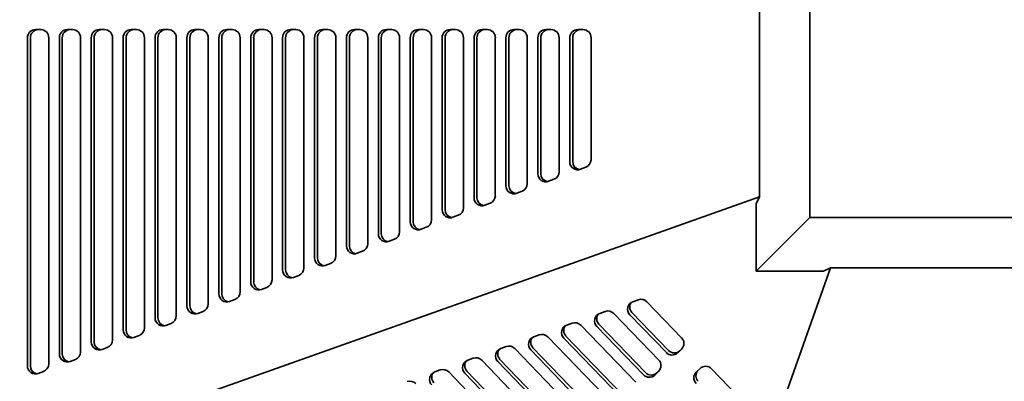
# Model space of a CAD drawing. Header units: millimetres. Extents: x 279 to 1400, y 31 to 1157.
# Tile 4 of 15: x 471 to 839, y 461 to 597. Entities that reach past the tile are written whole.
import ezdxf

# ---------------------------------------------------------------- set-up
doc = ezdxf.new("R2010")
doc.units = ezdxf.units.MM
doc.header["$LTSCALE"] = 4
doc.layers.add('Krawędzie widoczne(ISO)', color=7, linetype='Continuous', lineweight=35, true_color=0x262659)

msp = doc.modelspace()

# ---------------------------------------------------------------- linework, layer by layer
at = {"layer": 'Krawędzie widoczne(ISO)'}
for p, q in [((766, 522.51), (766, 670.51)), ((747.24, 530.22), (747.24, 662.79)), ((476.45, 592.78), (478.43, 592.78)), ((488.38, 592.78), (490.36, 592.78)), ((500.3, 592.78), (502.29, 592.78)), ((512.23, 592.78), (514.22, 592.78)), ((524.16, 592.78), (526.15, 592.78)), ((536.09, 592.78), (538.08, 592.78)), ((548.02, 592.78), (550, 592.78)), ((559.94, 592.78), (561.93, 592.78)), ((571.87, 592.78), (573.86, 592.78)), ((583.8, 592.78), (585.79, 592.78)), ((595.73, 592.78), (597.72, 592.78)), ((607.66, 592.78), (609.65, 592.78)), ((619.58, 592.78), (621.57, 592.78)), ((631.51, 592.78), (633.5, 592.78)), ((643.44, 592.78), (645.43, 592.78)), ((655.37, 592.78), (657.36, 592.78)), ((667.3, 592.78), (669.29, 592.78)), ((679.23, 592.78), (681.21, 592.78)), ((473.46, 467.01), (473.46, 589.79)), ((474.55, 467.01), (474.55, 589.79)), ((481.42, 589.78), (481.41, 467.76)), ((485.39, 471.5), (485.39, 589.78)), ((486.48, 471.5), (486.48, 589.78)), ((493.35, 589.78), (493.34, 472.25)), ((497.31, 476), (497.32, 589.79)), ((498.4, 476), (498.41, 589.79)), ((505.27, 589.78), (505.27, 476.74)), ((509.24, 480.49), (509.25, 589.78)), ((510.33, 480.49), (510.34, 589.78)), ((517.2, 589.78), (517.19, 481.24)), ((521.17, 484.98), (521.18, 589.79)), ((522.26, 484.98), (522.27, 589.79)), ((529.13, 589.78), (529.12, 485.73)), ((533.1, 489.47), (533.11, 589.78)), ((534.19, 489.47), (534.2, 589.78)), ((541.06, 589.78), (541.05, 490.22)), ((545.03, 493.97), (545.03, 589.79)), ((546.12, 493.97), (546.12, 589.79)), ((552.99, 589.78), (552.98, 494.71)), ((556.96, 498.46), (556.96, 589.78)), ((558.05, 498.46), (558.05, 589.78)), ((564.91, 589.78), (564.91, 499.21)), ((568.88, 502.95), (568.89, 589.79)), ((569.97, 502.95), (569.98, 589.79)), ((576.84, 589.78), (576.84, 503.7)), ((580.81, 507.44), (580.82, 589.78)), ((581.9, 507.44), (581.91, 589.78)), ((588.77, 589.78), (588.77, 508.19)), ((592.74, 511.94), (592.75, 589.79)), ((593.83, 511.94), (593.84, 589.79)), ((600.7, 589.78), (600.69, 512.69)), ((604.67, 516.43), (604.67, 589.78)), ((605.76, 516.43), (605.77, 589.78)), ((612.63, 589.78), (612.62, 517.18)), ((616.6, 520.92), (616.6, 589.79)), ((617.69, 520.92), (617.69, 589.79)), ((624.55, 589.78), (624.55, 521.67)), ((628.53, 525.42), (628.53, 589.78)), ((629.62, 525.42), (629.62, 589.78)), ((636.48, 589.78), (636.48, 526.16)), ((640.46, 529.91), (640.46, 589.79)), ((641.55, 529.91), (641.55, 589.79)), ((648.41, 589.78), (648.41, 530.66)), ((652.38, 534.4), (652.39, 589.78)), ((653.47, 534.4), (653.48, 589.78)), ((660.34, 589.78), (660.34, 535.15)), ((664.31, 538.89), (664.32, 589.79)), ((665.4, 538.89), (665.41, 589.79)), ((672.27, 589.78), (672.26, 539.64)), ((676.24, 543.39), (676.24, 589.78)), ((677.33, 543.39), (677.33, 589.78)), ((684.2, 589.78), (684.19, 544.14)), ((682.26, 541.33), (680.27, 540.58)), ((670.33, 536.83), (668.34, 536.09)), ((279.5, 364.34), (747.24, 530.22)), ((658.4, 532.34), (656.41, 531.59)), ((746, 527.64), (747.24, 530.22)), ((646.47, 527.85), (644.48, 527.1)), ((746, 527.64), (746, 502.51)), ((634.54, 523.35), (632.55, 522.61)), ((746, 502.51), (766, 522.51)), ((914, 522.51), (766, 522.51)), ((622.61, 518.86), (620.63, 518.11)), ((610.69, 514.37), (608.7, 513.62)), ((598.76, 509.88), (596.77, 509.13)), ((586.83, 505.38), (584.84, 504.63)), ((574.9, 500.89), (572.91, 500.14)), ((773.72, 503.74), (607.83, 36.01)), ((746, 502.51), (771.14, 502.51)), ((773.72, 503.74), (771.14, 502.51)), ((906.28, 503.74), (773.72, 503.74)), ((562.97, 496.4), (560.98, 495.65)), ((551.04, 491.91), (549.06, 491.16)), ((699.82, 491.05), (701.88, 491.78)), ((705.04, 491.02), (718.08, 477.49)), ((539.12, 487.41), (537.13, 486.66)), ((687.48, 486.67), (689.54, 487.4)), ((692.7, 486.65), (709.49, 469.22)), ((712.36, 471.98), (698.69, 486.16)), ((713.16, 472.78), (699.49, 486.96)), ((527.19, 482.92), (525.2, 482.17)), ((675.14, 482.29), (677.2, 483.02)), ((704.58, 464.51), (687.15, 482.59)), ((662.8, 477.92), (664.86, 478.65)), ((680.36, 482.27), (700.91, 460.95)), ((703.77, 463.71), (686.35, 481.78)), ((515.26, 478.43), (513.27, 477.68)), ((668.02, 477.9), (692.32, 452.68)), ((695.18, 455.44), (674.01, 477.41)), ((695.99, 456.24), (674.81, 478.21)), ((503.33, 473.93), (501.34, 473.19)), ((650.46, 473.54), (652.51, 474.27)), ((655.68, 473.52), (683.74, 444.41)), ((686.6, 447.17), (661.67, 473.03)), ((687.4, 447.97), (662.47, 473.84)), ((718.02, 473.27), (716.59, 471.89)), ((718.26, 473.53), (717.39, 472.69)), ((491.4, 469.44), (489.41, 468.69)), ((638.12, 469.17), (640.17, 469.9)), ((643.34, 469.14), (675.15, 436.14)), ((678.01, 438.89), (649.33, 468.66)), ((678.82, 439.7), (650.13, 469.46)), ((479.47, 464.95), (477.48, 464.2)), ((625.78, 464.79), (627.83, 465.52)), ((630.99, 464.77), (666.57, 427.86)), ((669.43, 430.62), (636.99, 464.28)), ((670.23, 431.43), (637.79, 465.08)), ((709.43, 464.99), (708, 463.62)), ((709.67, 465.26), (708.8, 464.42)), ((723.52, 464.69), (724.96, 466.07)), ((729.18, 465.97), (742.22, 452.44))]:
    msp.add_line(p, q, dxfattribs=at)
for centre, major_axis, ratio, start_param, end_param in [((476.45, 589.78), (0, 3), 0.994037, 6.283122, 7.853919), ((477.54, 589.78), (0, 3), 0.994037, 0.00672, 1.570733), ((478.43, 589.78), (0, 3), 0.994037, 4.712326, 6.283122), ((488.38, 589.78), (0, 3), 0.994037, 6.283122, 7.853919), ((489.47, 589.78), (0, 3), 0.994037, 0.00672, 1.570733), ((490.36, 589.78), (0, 3), 0.994037, 4.712326, 6.283122), ((500.3, 589.78), (0, 3), 0.994037, 6.283122, 7.853919), ((501.39, 589.78), (0, 3), 0.994037, 0.00672, 1.570733), ((502.29, 589.78), (0, 3), 0.994037, 4.712326, 6.283122), ((512.23, 589.78), (0, 3), 0.994037, 6.283122, 7.853919), ((513.32, 589.78), (0, 3), 0.994037, 0.00672, 1.570733), ((514.22, 589.78), (0, 3), 0.994037, 4.712326, 6.283122), ((524.16, 589.78), (0, 3), 0.994037, 6.283122, 7.853919), ((525.25, 589.78), (0, 3), 0.994037, 0.00672, 1.570733), ((526.15, 589.78), (0, 3), 0.994037, 4.712326, 6.283122), ((536.09, 589.78), (0, 3), 0.994037, 6.283122, 7.853919), ((537.18, 589.78), (0, 3), 0.994037, 0.00672, 1.570733), ((538.08, 589.78), (0, 3), 0.994037, 4.712326, 6.283122), ((548.02, 589.78), (0, 3), 0.994037, 6.283122, 7.853919), ((549.11, 589.78), (0, 3), 0.994037, 0.00672, 1.570733), ((550, 589.78), (0, 3), 0.994037, 4.712326, 6.283122), ((559.94, 589.78), (0, 3), 0.994037, 6.283122, 7.853919), ((561.03, 589.78), (0, 3), 0.994037, 0.00672, 1.570733), ((561.93, 589.78), (0, 3), 0.994037, 4.712326, 6.283122), ((571.87, 589.78), (0, 3), 0.994037, 6.283122, 7.853919), ((572.96, 589.78), (0, 3), 0.994037, 0.00672, 1.570733), ((573.86, 589.78), (0, 3), 0.994037, 4.712326, 6.283122), ((583.8, 589.78), (0, 3), 0.994037, 6.283122, 7.853919), ((584.89, 589.78), (0, 3), 0.994037, 0.00672, 1.570733), ((585.79, 589.78), (0, 3), 0.994037, 4.712326, 6.283122), ((595.73, 589.78), (0, 3), 0.994037, 6.283122, 7.853919), ((596.82, 589.78), (0, 3), 0.994037, 0.00672, 1.570733), ((597.72, 589.78), (0, 3), 0.994037, 4.712326, 6.283122), ((607.66, 589.78), (0, 3), 0.994037, 6.283122, 7.853919), ((608.75, 589.78), (0, 3), 0.994037, 0.00672, 1.570733), ((609.64, 589.78), (0, 3), 0.994037, 4.712326, 6.283122), ((619.58, 589.78), (0, 3), 0.994037, 6.283122, 7.853919), ((620.68, 589.78), (0, 3), 0.994037, 0.00672, 1.570733), ((621.57, 589.78), (0, 3), 0.994037, 4.712326, 6.283122), ((631.51, 589.78), (0, 3), 0.994037, 6.283122, 7.853919), ((632.6, 589.78), (0, 3), 0.994037, 0.00672, 1.570733), ((633.5, 589.78), (0, 3), 0.994037, 4.712326, 6.283122), ((643.44, 589.78), (0, 3), 0.994037, 6.283122, 7.853919), ((644.53, 589.78), (0, 3), 0.994037, 0.00672, 1.570733), ((645.43, 589.78), (0, 3), 0.994037, 4.712326, 6.283122), ((655.37, 589.78), (0, 3), 0.994037, 6.283122, 7.853919), ((656.46, 589.78), (0, 3), 0.994037, 0.00672, 1.570733), ((657.36, 589.78), (0, 3), 0.994037, 4.712326, 6.283122), ((667.3, 589.78), (0, 3), 0.994037, 6.283122, 7.853919), ((668.39, 589.78), (0, 3), 0.994037, 0.00672, 1.570733), ((669.29, 589.78), (0, 3), 0.994037, 4.712326, 6.283122), ((679.23, 589.78), (0, 3), 0.994037, 6.283122, 7.853919), ((680.32, 589.78), (0, 3), 0.994037, 0.00672, 1.570733), ((681.21, 589.78), (0, 3), 0.994037, 4.712326, 6.283122), ((679.22, 543.39), (0, -3), 0.994037, 4.712326, 6.641369), ((680.31, 543.39), (0, -3), 0.994037, 4.712326, 6.099324), ((681.21, 544.14), (0, -3), 0.994037, 0.358184, 1.570733), ((667.29, 538.89), (0, -3), 0.994037, 4.712326, 6.641369), ((668.38, 538.89), (0, -3), 0.994037, 4.712326, 6.099324), ((669.28, 539.64), (0, -3), 0.994037, 0.358184, 1.570733), ((655.37, 534.4), (0, -3), 0.994037, 4.712326, 6.641369), ((656.46, 534.4), (0, -3), 0.994037, 4.712326, 6.099324), ((657.35, 535.15), (0, -3), 0.994037, 0.358184, 1.570733), ((645.43, 530.66), (0, -3), 0.994037, 0.358184, 1.570733), ((643.44, 529.91), (0, -3), 0.994037, 4.712326, 6.641369), ((644.53, 529.91), (0, -3), 0.994037, 4.712326, 6.099324), ((631.51, 525.42), (0, -3), 0.994037, 4.712326, 6.641369), ((632.6, 525.42), (0, -3), 0.994037, 4.712326, 6.099324), ((633.5, 526.16), (0, -3), 0.994037, 0.358184, 1.570733), ((619.58, 520.92), (0, -3), 0.994037, 4.712326, 6.641369), ((620.67, 520.92), (0, -3), 0.994037, 4.712326, 6.099324), ((621.57, 521.67), (0, -3), 0.994037, 0.358184, 1.570733), ((607.65, 516.43), (0, -3), 0.994037, 4.712326, 6.641369), ((608.74, 516.43), (0, -3), 0.994037, 4.712326, 6.099324), ((609.64, 517.18), (0, -3), 0.994037, 0.358184, 1.570733), ((595.72, 511.94), (0, -3), 0.994037, 4.712326, 6.641369), ((596.81, 511.94), (0, -3), 0.994037, 4.712326, 6.099324), ((597.71, 512.69), (0, -3), 0.994037, 0.358184, 1.570733), ((585.78, 508.19), (0, -3), 0.994037, 0.358184, 1.570733), ((583.8, 507.44), (0, -3), 0.994037, 4.712326, 6.641369), ((584.89, 507.44), (0, -3), 0.994037, 4.712326, 6.099324), ((571.87, 502.95), (0, -3), 0.994037, 4.712326, 6.641369), ((572.96, 502.95), (0, -3), 0.994037, 4.712326, 6.099324), ((573.85, 503.7), (0, -3), 0.994037, 0.358184, 1.570733), ((559.94, 498.46), (0, -3), 0.994037, 4.712326, 6.641369), ((561.03, 498.46), (0, -3), 0.994037, 4.712326, 6.099324), ((561.93, 499.21), (0, -3), 0.994037, 0.358184, 1.570733), ((548.01, 493.97), (0, -3), 0.994037, 4.712326, 6.641369), ((549.1, 493.97), (0, -3), 0.994037, 4.712326, 6.099324), ((550, 494.72), (0, -3), 0.994037, 0.358184, 1.570733), ((538.07, 490.22), (0, -3), 0.994037, 0.358184, 1.570733), ((700.84, 488.23), (-2.12, 2.12), 0.993506, 5.841061, 7.835457), ((701.64, 489.03), (-2.12, 2.12), 0.993506, 0.192044, 1.552272), ((702.89, 488.96), (2.12, -2.12), 0.993506, 1.552272, 2.699469), ((536.08, 489.47), (0, -3), 0.994037, 4.712326, 6.641369), ((537.17, 489.47), (0, -3), 0.994037, 4.712326, 6.099324), ((688.5, 483.85), (-2.12, 2.12), 0.993506, 5.841061, 7.835457), ((689.3, 484.66), (-2.12, 2.12), 0.993506, 0.192044, 1.552272), ((690.55, 484.58), (2.12, -2.12), 0.993506, 1.552272, 2.699469), ((524.15, 484.98), (0, -3), 0.994037, 4.712326, 6.641369), ((525.24, 484.98), (0, -3), 0.994037, 4.712326, 6.099324), ((526.14, 485.73), (0, -3), 0.994037, 0.358184, 1.570733), ((676.15, 479.48), (-2.12, 2.12), 0.993506, 5.841061, 7.835457), ((678.21, 480.2), (2.12, -2.12), 0.993506, 1.552272, 2.699469), ((512.22, 480.49), (0, -3), 0.994037, 4.712326, 6.641369), ((513.32, 480.49), (0, -3), 0.994037, 4.712326, 6.099324), ((514.21, 481.24), (0, -3), 0.994037, 0.358184, 1.570733), ((665.87, 475.83), (2.12, -2.12), 0.993506, 1.552272, 2.699469), ((676.96, 480.28), (-2.12, 2.12), 0.993506, 0.192044, 1.552272), ((500.3, 476), (0, -3), 0.994037, 4.712326, 6.641369), ((501.39, 476), (0, -3), 0.994037, 4.712326, 6.099324), ((502.28, 476.74), (0, -3), 0.994037, 0.358184, 1.570733), ((663.81, 475.1), (-2.12, 2.12), 0.993506, 5.841061, 7.835457), ((664.62, 475.9), (-2.12, 2.12), 0.993506, 0.192044, 1.552272), ((715.93, 475.43), (2.12, -2.12), 0.993506, 6.264661, 7.835457), ((488.37, 471.5), (0, -3), 0.994037, 4.712326, 6.641369), ((489.46, 471.5), (0, -3), 0.994037, 4.712326, 6.099324), ((490.36, 472.25), (0, -3), 0.994037, 0.358184, 1.570733), ((651.47, 470.72), (-2.12, 2.12), 0.993506, 5.841061, 7.835457), ((652.28, 471.53), (-2.12, 2.12), 0.993506, 0.192044, 1.552272), ((653.53, 471.45), (2.12, -2.12), 0.993506, 1.552272, 2.699469), ((714.5, 474.05), (2.12, -2.12), 0.993506, 4.693865, 6.264661), ((715.31, 474.85), (2.12, -2.12), 0.993506, 4.693865, 6.264661), ((478.43, 467.76), (0, -3), 0.994037, 0.358184, 1.570733), ((639.13, 466.35), (-2.12, 2.12), 0.993506, 5.841061, 7.835457), ((639.94, 467.15), (-2.12, 2.12), 0.993506, 0.192044, 1.552272), ((641.19, 467.08), (2.12, -2.12), 0.993506, 1.552272, 2.699469), ((707.35, 467.15), (2.12, -2.12), 0.993506, 6.264661, 7.835457), ((476.44, 467.01), (0, -3), 0.994037, 4.712326, 6.641369), ((477.53, 467.01), (0, -3), 0.994037, 4.712326, 6.099324), ((626.79, 461.97), (-2.12, 2.12), 0.993506, 5.841061, 7.835457), ((627.6, 462.78), (-2.12, 2.12), 0.993506, 0.192044, 1.552272), ((628.85, 462.7), (2.12, -2.12), 0.993506, 1.552272, 2.699469), ((706.72, 466.58), (2.12, -2.12), 0.993506, 4.693865, 6.264661), ((725.61, 462.53), (-2.12, 2.12), 0.993506, 6.264661, 7.835457), ((726.41, 463.33), (-2.12, 2.12), 0.993506, 0.100465, 1.552272), ((727.04, 463.91), (-2.12, 2.12), 0.993506, 4.693865, 6.264661), ((616.51, 458.33), (2.12, -2.12), 0.993506, 1.552272, 2.699469), ((705.92, 465.78), (2.12, -2.12), 0.993506, 4.693865, 6.264661)]:
    msp.add_ellipse(centre, major_axis=major_axis, ratio=ratio, start_param=start_param, end_param=end_param, dxfattribs=at)

doc.saveas('drawing.dxf')
